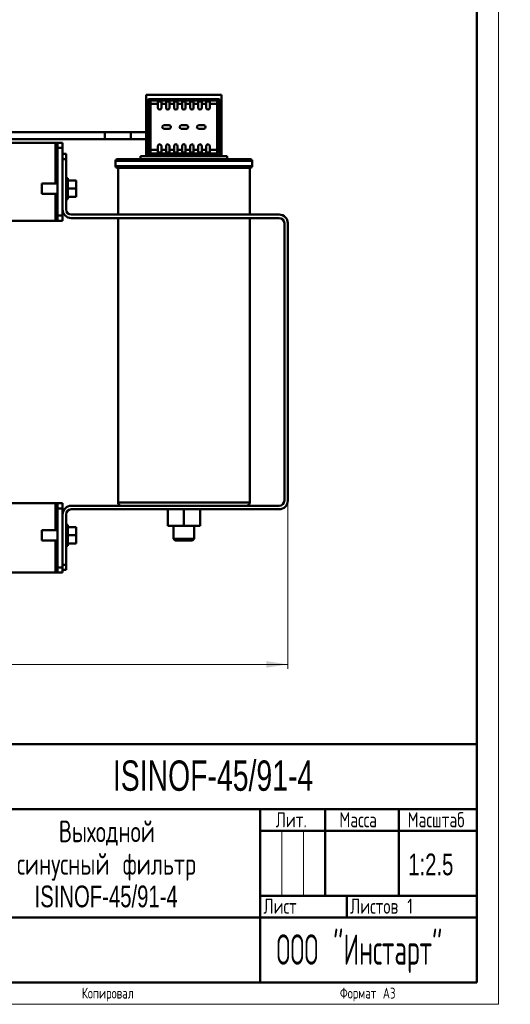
# Model space of a CAD drawing. Header units: millimetres. Extents: x 0 to 749, y 0 to 1050.
# Tile 2 of 7: x 466 to 749, y 0 to 568. Entities that reach past the tile are written whole.
import ezdxf

# ---------------------------------------------------------------- set-up
doc = ezdxf.new("R2010")
doc.units = ezdxf.units.MM
doc.header["$LTSCALE"] = 2.5
doc.linetypes.add('SLD-Сплошная', pattern=[0])
doc.styles.add('SLDTEXTSTYLE0', font='TXT', dxfattribs={"width": 0.7})
doc.styles.add('SLDTEXTSTYLE1', font='TXT', dxfattribs={"width": 0.7, "bigfont": 'bigfont'})
doc.styles.add('SLDTEXTSTYLE2', font='TXT', dxfattribs={"width": 0.705079, "bigfont": 'bigfont'})
doc.styles.add('SLDTEXTSTYLE6', font='TXT', dxfattribs={"width": 0.5672, "bigfont": 'bigfont'})
doc.dimstyles.new('SLDDIMSTYLE0', dxfattribs={"dimtxt": 12.5, "dimasz": 12.5, "dimexe": 0, "dimexo": 0.0625, "dimgap": 3.125, "dimtad": 2, "dimdec": 1, "dimrnd": 1e-09, "dimzin": 12, "dimdsep": 46, "dimtxsty": 'SLDTEXTSTYLE0', "dimsah": 1, "dimcen": 0.09, "dimadec": 0, "dimazin": 3, "dimtfac": 1, "dimtdec": 3, "dimtofl": 0, "dimtmove": 0, "dimatfit": 3, "dimfxl": 1, "dimfrac": 2, "dimtolj": 1, "dimtzin": 12, "dimarcsym": 0})

# ---------------------------------------------------------------- blocks, each defined once
blk = doc.blocks.new('SW_NOTE_0')
at = {"color": 0, "linetype": 'Continuous', "lineweight": 0, "char_height": 12.5, "attachment_point": 2}
for s, insert, style in [('Выходной', (28.91, 16.06), 'SLDTEXTSTYLE1'), ('синусный фильтр', (28.69, -2.69), 'SLDTEXTSTYLE1'), ('ISINOF-45/91-4', (28.52, -21.44), 'SLDTEXTSTYLE0')]:
    blk.add_mtext(s, dxfattribs=dict(at, insert=insert, style=style))
blk = doc.blocks.new('_D')
at = {"color": 7, "linetype": 'SLD-Сплошная', "lineweight": 0}
for p, q in [((166.49, 294.93), (166.49, 193.6)), ((620.93, 290.58), (620.93, 193.6)), ((166.49, 196.1), (620.93, 196.1))]:
    blk.add_line(p, q, dxfattribs=at)
at = {"color": 7, "linetype": 'SLD-Сплошная', "lineweight": 18}
for points in [[(166.49, 196.1), (178.99, 194.18), (178.99, 198.02)], [(620.93, 196.1), (608.43, 198.02), (608.43, 194.18)]]:
    blk.add_solid(points, dxfattribs=at)
at = {"color": 7, "linetype": 'SLD-Сплошная', "lineweight": 18, "insert": (388.82, 212.21), "char_height": 12.5, "attachment_point": 1, "style": 'SLDTEXTSTYLE1'}
blk.add_mtext('Ш', dxfattribs=at)

msp = doc.modelspace()

# ---------------------------------------------------------------- linework, layer by layer
at = {"color": 7, "linetype": 'SLD-Сплошная', "lineweight": 18}
for p, q in [((742.5, 1050), (742.5, 0)), ((617.5, 100), (617.5, 62.5)), ((630, 100), (630, 62.5)), ((0, 0), (742.5, 0))]:
    msp.add_line(p, q, dxfattribs=at)
at = {"color": 7, "linetype": 'SLD-Сплошная', "lineweight": 50}
for p, q in [((730, 12.5), (730, 1037.5)), ((539.18, 524.7), (582.68, 524.7)), ((539.18, 524.7), (539.18, 507.7)), ((582.68, 524.7), (582.68, 507.7)), ((539.93, 491.2), (539.93, 521.2)), ((540.67, 520.46), (539.93, 521.2)), ((540.73, 492.94), (540.73, 519.46)), ((540.93, 522.2), (541.67, 521.46)), ((540.93, 522.2), (580.93, 522.2)), ((541.67, 521.46), (545.98, 521.46)), ((541.73, 492.94), (541.73, 519.46)), ((541.73, 519.46), (545.98, 519.46)), ((545.98, 521.46), (545.98, 521.96)), ((545.98, 519.46), (545.98, 521.46)), ((545.98, 520.92), (547.98, 520.92)), ((545.98, 517.2), (545.98, 519.46)), ((546.98, 522.02), (547.98, 522.02)), ((546.98, 521.02), (546.98, 522.02)), ((547.98, 521.02), (546.98, 521.02)), ((547.98, 522.02), (547.98, 521.46)), ((547.98, 521.46), (550.63, 521.46)), ((547.98, 521.46), (547.98, 519.46)), ((547.98, 519.46), (547.98, 517.2)), ((547.98, 519.46), (550.63, 519.46)), ((550.63, 521.46), (550.63, 521.96)), ((550.63, 521.46), (550.63, 519.46)), ((550.63, 520.92), (552.63, 520.92)), ((550.63, 519.46), (550.63, 517.2)), ((552.63, 521.96), (552.63, 521.46)), ((552.63, 521.46), (555.28, 521.46)), ((552.63, 521.46), (552.63, 519.46)), ((552.63, 517.2), (552.63, 519.46)), ((552.63, 519.46), (555.28, 519.46)), ((555.28, 521.46), (555.28, 521.96)), ((555.28, 521.46), (555.28, 519.46)), ((555.28, 520.92), (557.28, 520.92)), ((555.28, 519.46), (555.28, 517.2)), ((557.28, 521.96), (557.28, 521.46)), ((557.28, 521.46), (559.93, 521.46)), ((557.28, 521.46), (557.28, 519.46)), ((557.28, 517.2), (557.28, 519.46)), ((557.28, 519.46), (559.93, 519.46)), ((559.93, 521.46), (559.93, 521.96)), ((559.93, 521.46), (559.93, 519.46)), ((559.93, 520.92), (561.93, 520.92)), ((559.93, 519.46), (559.93, 517.2)), ((561.93, 521.96), (561.93, 521.46)), ((561.93, 521.46), (564.58, 521.46)), ((561.93, 521.46), (561.93, 519.46)), ((561.93, 517.2), (561.93, 519.46)), ((561.93, 519.46), (564.58, 519.46)), ((564.58, 521.46), (564.58, 521.96)), ((564.58, 519.46), (564.58, 521.46)), ((564.58, 520.92), (566.58, 520.92)), ((564.58, 517.2), (564.58, 519.46)), ((566.58, 521.96), (566.58, 521.46)), ((566.58, 521.46), (569.23, 521.46)), ((566.58, 521.46), (566.58, 519.46)), ((566.58, 519.46), (566.58, 517.2)), ((566.58, 519.46), (569.23, 519.46)), ((569.23, 521.46), (569.23, 521.96)), ((569.23, 519.46), (569.23, 521.46)), ((569.23, 520.92), (571.23, 520.92)), ((569.23, 517.2), (569.23, 519.46)), ((571.23, 521.96), (571.23, 521.46)), ((571.23, 521.46), (573.88, 521.46)), ((571.23, 521.46), (571.23, 519.46)), ((571.23, 519.46), (571.23, 517.2)), ((571.23, 519.46), (573.88, 519.46)), ((573.88, 521.46), (573.88, 521.96)), ((573.88, 519.46), (573.88, 521.46)), ((573.88, 520.92), (575.88, 520.92)), ((573.88, 517.2), (573.88, 519.46)), ((575.88, 521.96), (575.88, 521.46)), ((575.88, 521.46), (575.88, 519.46)), ((575.88, 521.46), (580.19, 521.46)), ((575.88, 519.46), (580.13, 519.46)), ((575.88, 519.46), (575.88, 517.2)), ((580.13, 519.46), (580.13, 492.94)), ((580.19, 521.46), (580.93, 522.2)), ((581.13, 519.46), (581.13, 492.94)), ((581.93, 521.2), (581.19, 520.46)), ((581.93, 521.2), (581.93, 491.2)), ((539.18, 507.7), (539.18, 497.2)), ((539.93, 507.7), (539.18, 507.7)), ((552.43, 507.2), (549.43, 507.2)), ((562.43, 507.2), (559.43, 507.2)), ((572.43, 507.2), (569.43, 507.2)), ((581.93, 507.7), (582.68, 507.7)), ((582.68, 507.7), (582.68, 497.2)), ((515.28, 503.13), (440.93, 503.13)), ((502.03, 503.13), (440.93, 503.13)), ((530.28, 503.13), (515.28, 503.13)), ((539.18, 503.13), (530.28, 503.13)), ((549.43, 505.2), (552.43, 505.2)), ((559.43, 505.2), (562.43, 505.2)), ((569.43, 505.2), (572.43, 505.2)), ((440.93, 499.13), (515.28, 499.13)), ((486.93, 497.1), (440.93, 497.1)), ((466.18, 499.13), (530.93, 499.13)), ((486.93, 497.1), (487.93, 497.1)), ((487.93, 497.1), (487.93, 494.1)), ((487.93, 497.1), (490.93, 497.1)), ((490.93, 497.1), (490.93, 494.1)), ((515.28, 499.13), (530.28, 499.13)), ((520.83, 499.13), (539.18, 499.13)), ((530.28, 499.13), (539.18, 499.13)), ((539.18, 497.2), (539.93, 497.2)), ((539.18, 489.4), (539.18, 497.2)), ((545.98, 492.94), (545.98, 495.2)), ((547.98, 495.2), (547.98, 492.94)), ((550.63, 495.2), (550.63, 492.94)), ((552.63, 492.94), (552.63, 495.2)), ((555.28, 495.2), (555.28, 492.94)), ((557.28, 492.94), (557.28, 495.2)), ((559.93, 495.2), (559.93, 492.94)), ((561.93, 492.94), (561.93, 495.2)), ((564.58, 492.94), (564.58, 495.2)), ((566.58, 495.2), (566.58, 492.94)), ((569.23, 492.94), (569.23, 495.2)), ((571.23, 495.2), (571.23, 492.94)), ((573.88, 492.94), (573.88, 495.2)), ((575.88, 495.2), (575.88, 492.94)), ((581.93, 497.2), (582.68, 497.2)), ((582.68, 497.2), (582.68, 489.4)), ((487.93, 455.1), (487.93, 494.1)), ((487.93, 494.1), (490.93, 494.1)), ((490.93, 494.1), (490.93, 487.63)), ((492.93, 490.6), (490.93, 490.6)), ((492.93, 490.6), (492.93, 487.6)), ((585.93, 489.4), (535.93, 489.4)), ((535.93, 489.4), (535.93, 487.6)), ((539.93, 491.2), (540.67, 491.94)), ((541.67, 490.94), (540.93, 490.2)), ((580.93, 490.2), (540.93, 490.2)), ((545.98, 490.94), (541.67, 490.94)), ((545.98, 492.94), (541.73, 492.94)), ((545.98, 490.94), (545.98, 492.94)), ((547.98, 491.48), (545.98, 491.48)), ((545.98, 490.45), (545.98, 490.94)), ((550.63, 492.94), (547.98, 492.94)), ((547.98, 492.94), (547.98, 490.94)), ((550.63, 490.94), (547.98, 490.94)), ((547.98, 490.94), (547.98, 490.45)), ((550.63, 490.94), (550.63, 492.94)), ((552.63, 491.48), (550.63, 491.48)), ((550.63, 490.45), (550.63, 490.94)), ((555.28, 492.94), (552.63, 492.94)), ((552.63, 490.94), (552.63, 492.94)), ((555.28, 490.94), (552.63, 490.94)), ((552.63, 490.94), (552.63, 490.45)), ((555.28, 490.94), (555.28, 492.94)), ((557.28, 491.48), (555.28, 491.48)), ((555.28, 490.45), (555.28, 490.94)), ((559.93, 492.94), (557.28, 492.94)), ((557.28, 490.94), (557.28, 492.94)), ((559.93, 490.94), (557.28, 490.94)), ((557.28, 490.94), (557.28, 490.45)), ((559.93, 490.94), (559.93, 492.94)), ((561.93, 491.48), (559.93, 491.48)), ((559.93, 490.45), (559.93, 490.94)), ((564.58, 492.94), (561.93, 492.94)), ((561.93, 490.94), (561.93, 492.94)), ((564.58, 490.94), (561.93, 490.94)), ((561.93, 490.94), (561.93, 490.45)), ((564.58, 490.94), (564.58, 492.94)), ((566.58, 491.48), (564.58, 491.48)), ((564.58, 490.45), (564.58, 490.94)), ((569.23, 492.94), (566.58, 492.94)), ((566.58, 492.94), (566.58, 490.94)), ((569.23, 490.94), (566.58, 490.94)), ((566.58, 490.94), (566.58, 490.45)), ((569.23, 490.94), (569.23, 492.94)), ((571.23, 491.48), (569.23, 491.48)), ((569.23, 490.45), (569.23, 490.94)), ((573.88, 492.94), (571.23, 492.94)), ((571.23, 492.94), (571.23, 490.94)), ((573.88, 490.94), (571.23, 490.94)), ((571.23, 490.94), (571.23, 490.45)), ((573.88, 490.94), (573.88, 492.94)), ((575.88, 491.48), (573.88, 491.48)), ((573.88, 490.45), (573.88, 490.94)), ((580.13, 492.94), (575.88, 492.94)), ((575.88, 492.94), (575.88, 490.94)), ((580.19, 490.94), (575.88, 490.94)), ((575.88, 490.94), (575.88, 490.45)), ((580.93, 490.2), (580.19, 490.94)), ((581.19, 491.94), (581.93, 491.2)), ((585.93, 487.6), (585.93, 489.4)), ((490.93, 458.6), (490.93, 487.6)), ((490.93, 487.6), (492.93, 487.6)), ((492.93, 487.6), (492.93, 458.6)), ((521.43, 486.6), (521.43, 483.6)), ((599.43, 487.6), (522.43, 487.6)), ((600.43, 483.6), (600.43, 486.6)), ((522.43, 482.6), (599.43, 482.6)), ((522.93, 482.6), (522.93, 455.6)), ((598.93, 455.6), (598.93, 482.6)), ((487.93, 473.6), (478.93, 473.6)), ((478.93, 473.6), (478.93, 467.6)), ((493.89, 476.6), (492.93, 476.6)), ((493.89, 476.6), (493.89, 464.6)), ((493.89, 475.28), (498.69, 475.28)), ((498.69, 470.6), (498.69, 475.28)), ((478.93, 467.6), (487.93, 467.6)), ((493.89, 470.6), (498.69, 470.6)), ((493.89, 465.92), (498.69, 465.92)), ((498.69, 465.92), (498.69, 470.6)), ((492.93, 464.6), (493.89, 464.6)), ((490.93, 455.1), (487.93, 455.1)), ((487.93, 452.1), (487.93, 455.1)), ((490.93, 458.53), (490.93, 455.1)), ((490.93, 455.1), (490.93, 452.1)), ((495.93, 455.6), (615.93, 455.6)), ((167.93, 452.1), (486.93, 452.1)), ((487.93, 452.1), (486.93, 452.1)), ((490.93, 452.1), (487.93, 452.1)), ((615.93, 453.6), (495.93, 453.6)), ((522.93, 453.6), (522.93, 289.6)), ((598.93, 289.6), (598.93, 453.6)), ((618.93, 290.6), (618.93, 450.6)), ((620.93, 450.6), (620.93, 290.6)), ((190.93, 289.1), (486.93, 289.1)), ((486.93, 289.1), (487.93, 289.1)), ((487.93, 289.1), (490.93, 289.1)), ((487.93, 286.1), (487.93, 289.1)), ((487.93, 286.1), (490.93, 286.1)), ((487.93, 252.1), (487.93, 286.1)), ((490.93, 289.1), (490.93, 286.1)), ((490.93, 286.1), (490.93, 282.67)), ((495.93, 287.6), (615.93, 287.6)), ((615.93, 285.6), (495.93, 285.6)), ((551.58, 285.6), (551.58, 276)), ((560.93, 285.6), (560.93, 276)), ((570.28, 285.6), (570.28, 276)), ((490.93, 253.6), (490.93, 282.6)), ((492.93, 282.6), (492.93, 253.6)), ((487.93, 273.6), (478.93, 273.6)), ((478.93, 273.6), (478.93, 267.6)), ((493.89, 276.6), (492.93, 276.6)), ((493.89, 264.6), (493.89, 276.6)), ((493.89, 275.28), (498.69, 275.28)), ((498.69, 270.6), (498.69, 275.28)), ((551.58, 276), (560.93, 276)), ((554.93, 276), (554.93, 268.6)), ((560.93, 276), (570.28, 276)), ((566.93, 268.6), (566.93, 276)), ((478.93, 267.6), (487.93, 267.6)), ((493.89, 270.6), (498.69, 270.6)), ((498.69, 265.92), (498.69, 270.6)), ((554.93, 268.6), (555.93, 267.6)), ((554.93, 268.6), (566.93, 268.6)), ((555.93, 267.6), (565.93, 267.6)), ((565.93, 267.6), (566.93, 268.6)), ((492.93, 264.6), (493.89, 264.6)), ((493.89, 265.92), (498.69, 265.92)), ((490.93, 252.1), (487.93, 252.1)), ((487.93, 249.1), (487.93, 252.1)), ((492.93, 253.6), (490.93, 253.6)), ((490.93, 253.57), (490.93, 252.1)), ((490.93, 249.1), (490.93, 252.1)), ((490.93, 250.6), (492.93, 250.6)), ((492.93, 253.6), (492.93, 250.6)), ((486.93, 249.1), (440.93, 249.1)), ((487.93, 249.1), (486.93, 249.1)), ((490.93, 249.1), (487.93, 249.1)), ((267.5, 150), (730, 150)), ((430, 112.5), (730, 112.5)), ((605, 112.5), (605, 12.5)), ((642.5, 112.5), (642.5, 62.5)), ((685, 112.5), (685, 62.5)), ((605, 100), (730, 100)), ((605, 62.5), (730, 62.5)), ((655, 62.5), (655, 50)), ((430, 50), (730, 50)), ((50, 12.5), (730, 12.5))]:
    msp.add_line(p, q, dxfattribs=at)
at = {"color": 8, "linetype": 'SLD-Сплошная', "lineweight": 50}
for p, q in [((515.28, 499.13), (515.28, 503.13)), ((530.28, 499.13), (530.28, 503.13)), ((486.93, 473.6), (486.93, 497.1)), ((600.43, 486.6), (521.43, 486.6)), ((600.43, 483.6), (521.43, 483.6)), ((486.93, 452.1), (486.93, 467.6)), ((486.93, 273.6), (486.93, 289.1)), ((522.93, 289.6), (598.93, 289.6)), ((486.93, 249.1), (486.93, 267.6))]:
    msp.add_line(p, q, dxfattribs=at)
at = {"color": 7, "linetype": 'SLD-Сплошная', "lineweight": 50}
for centre, radius, start, end in [((546.98, 517.2), 1, 180, 0), ((551.63, 517.2), 1, 180, 360), ((556.28, 517.2), 1, 180, 360), ((560.93, 517.2), 1, 180, 0), ((565.58, 517.2), 1, 180, 360), ((570.23, 517.2), 1, 180, 0), ((574.88, 517.2), 1, 180, 0), ((549.43, 506.2), 1, 90, 270), ((552.43, 506.2), 1, 270, 90), ((559.43, 506.2), 1, 90, 270), ((562.43, 506.2), 1, 270, 90), ((569.43, 506.2), 1, 90, 270), ((572.43, 506.2), 1, 270, 90), ((546.98, 495.2), 1, 0, 180), ((551.63, 495.2), 1, 0, 180), ((556.28, 495.2), 1, 0, 180), ((560.93, 495.2), 1, 0, 180), ((565.58, 495.2), 1, 0, 180), ((570.23, 495.2), 1, 0, 180), ((574.88, 495.2), 1, 0, 180), ((522.43, 486.6), 1, 90, 180), ((522.43, 483.6), 1, 180, 270), ((599.43, 486.6), 1, 0, 90), ((599.43, 483.6), 1, 270, 0), ((495.93, 458.6), 5, 180, 270), ((495.93, 458.6), 3, 180, 270), ((615.93, 450.6), 5, 0, 90), ((615.93, 450.6), 3, 0, 90), ((615.93, 290.6), 3, 270, 0), ((615.93, 290.6), 5, 270, 0), ((495.93, 282.6), 5, 90, 180), ((495.93, 282.6), 3, 90, 180), ((524.93, 289.6), 2, 180, 270), ((596.93, 289.6), 2, 270, 0)]:
    msp.add_arc(centre, radius, start, end, dxfattribs=at)
for centre, major_axis, ratio, start_param, end_param in [((540.93, 521.2), (0.71, -0.71), 0.99628, 2.358058, 3.925127), ((546.98, 521.96), (1, 0), 0.061163, 1.570796, 3.141593), ((546.98, 520.95), (1, 0), 0.061163, 1.570796, 3.141593), ((551.63, 521.96), (1, 0), 0.061163, 0, 3.141593), ((551.63, 520.95), (1, 0), 0.061163, 0, 3.141593), ((556.28, 521.96), (1, 0), 0.061163, 0, 3.141593), ((556.28, 520.95), (1, 0), 0.061163, 0, 3.141593), ((560.93, 521.96), (1, 0), 0.061163, 0, 3.141593), ((560.93, 520.95), (1, 0), 0.061163, 0, 3.141593), ((565.58, 521.96), (1, 0), 0.061163, 0, 3.141593), ((565.58, 520.95), (1, 0), 0.061163, 0, 3.141593), ((570.23, 521.96), (1, 0), 0.061163, 0, 3.141593), ((570.23, 520.95), (1, 0), 0.061163, 0, 3.141593), ((574.88, 521.96), (1, 0), 0.061163, 0, 3.141593), ((574.88, 520.95), (1, 0), 0.061163, 0, 3.141593), ((580.93, 521.2), (-0.71, -0.71), 0.99628, 2.358058, 3.925127), ((540.93, 491.2), (0.71, 0.71), 0.99628, 2.358058, 3.925127), ((546.98, 491.45), (1, 0), 0.061163, 3.141593, 6.283185), ((546.98, 490.45), (1, 0), 0.061163, 3.141593, 6.283185), ((551.63, 491.45), (1, 0), 0.061163, 3.141593, 6.283185), ((551.63, 490.45), (1, 0), 0.061163, 3.141593, 6.283185), ((556.28, 491.45), (1, 0), 0.061163, 3.141593, 6.283185), ((556.28, 490.45), (1, 0), 0.061163, 3.141593, 6.283185), ((560.93, 491.45), (1, 0), 0.061163, 3.141593, 6.283185), ((560.93, 490.45), (1, 0), 0.061163, 3.141593, 6.283185), ((565.58, 491.45), (1, 0), 0.061163, 3.141593, 6.283185), ((565.58, 490.45), (1, 0), 0.061163, 3.141593, 6.283185), ((570.23, 491.45), (1, 0), 0.061163, 3.141593, 6.283185), ((570.23, 490.45), (1, 0), 0.061163, 3.141593, 6.283185), ((574.88, 491.45), (1, 0), 0.061163, 3.141593, 6.283185), ((574.88, 490.45), (1, 0), 0.061163, 3.141593, 6.283185), ((580.93, 491.2), (-0.71, 0.71), 0.99628, 2.358058, 3.925127)]:
    msp.add_ellipse(centre, major_axis=major_axis, ratio=ratio, start_param=start_param, end_param=end_param, dxfattribs=at)
for points, knots in [([(540.67, 520.46), (540.67, 520.72), (540.78, 520.98), (541.15, 521.35), (541.41, 521.46), (541.67, 521.46)], [0, 0, 0, 0, 0.5, 0.5, 1, 1, 1, 1]), ([(541.73, 519.46), (541.47, 519.46), (541.22, 519.46), (540.86, 519.46), (540.74, 519.46), (540.73, 519.46)], [0, 0, 0, 0, 0.5, 0.5, 1, 1, 1, 1]), ([(541.67, 521.46), (541.67, 521.46), (541.67, 521.45), (541.68, 521.42), (541.68, 521.39), (541.68, 521.35), (541.69, 521.31), (541.69, 521.26), (541.69, 521.2), (541.7, 521.14), (541.7, 521.08), (541.7, 521.02), (541.7, 520.96), (541.71, 520.9), (541.71, 520.79), (541.71, 520.64), (541.72, 520.42), (541.72, 520.19), (541.72, 519.95), (541.72, 519.71), (541.73, 519.54), (541.73, 519.46)], [0, 0, 0, 0, 0.048092, 0.09458, 0.139465, 0.182747, 0.224425, 0.2645, 0.302972, 0.33984, 0.375104, 0.408765, 0.440822, 0.471276, 0.500126, 0.586934, 0.672343, 0.756353, 0.838965, 0.920181, 1, 1, 1, 1]), ([(580.13, 519.46), (580.13, 519.51), (580.13, 519.61), (580.13, 519.75), (580.13, 519.9), (580.13, 520.04), (580.14, 520.18), (580.14, 520.32), (580.14, 520.46), (580.14, 520.59), (580.14, 520.72), (580.15, 520.84), (580.15, 520.98), (580.16, 521.11), (580.16, 521.24), (580.17, 521.34), (580.18, 521.43), (580.19, 521.45), (580.19, 521.46)], [0, 0, 0, 0, 0.047741, 0.095986, 0.144735, 0.193988, 0.243747, 0.294011, 0.344779, 0.396053, 0.447833, 0.500119, 0.564631, 0.636667, 0.716224, 0.8033, 0.897893, 1, 1, 1, 1]), ([(580.13, 519.46), (580.19, 519.46), (580.3, 519.46), (580.48, 519.46), (580.66, 519.46), (580.82, 519.46), (580.95, 519.46), (581.05, 519.46), (581.11, 519.46), (581.13, 519.46), (581.13, 519.46)], [0, 0, 0, 0, 0.122688, 0.248018, 0.373349, 0.498679, 0.624009, 0.749339, 0.87467, 1, 1, 1, 1]), ([(581.19, 520.46), (581.19, 520.52), (581.18, 520.64), (581.12, 520.83), (581.03, 521.01), (580.9, 521.17), (580.73, 521.3), (580.55, 521.4), (580.37, 521.45), (580.25, 521.46), (580.19, 521.46)], [0, 0, 0, 0, 0.12533, 0.250661, 0.375991, 0.501321, 0.626651, 0.751982, 0.877312, 1, 1, 1, 1]), ([(540.67, 491.94), (540.67, 491.88), (540.68, 491.76), (540.73, 491.57), (540.83, 491.39), (540.96, 491.23), (541.12, 491.1), (541.3, 491.01), (541.49, 490.95), (541.61, 490.94), (541.67, 490.94)], [0, 0, 0, 0, 0.12533, 0.25066, 0.375991, 0.501321, 0.626651, 0.751982, 0.877312, 1, 1, 1, 1]), ([(540.73, 492.94), (540.74, 492.94), (540.86, 492.94), (541.22, 492.94), (541.47, 492.94), (541.73, 492.94)], [0, 0, 0, 0, 0.5, 0.5, 1, 1, 1, 1]), ([(541.73, 492.94), (541.73, 492.89), (541.73, 492.79), (541.72, 492.65), (541.72, 492.5), (541.72, 492.36), (541.72, 492.22), (541.72, 492.08), (541.72, 491.94), (541.71, 491.81), (541.71, 491.69), (541.71, 491.56), (541.7, 491.43), (541.7, 491.29), (541.69, 491.17), (541.69, 491.06), (541.68, 490.97), (541.67, 490.95), (541.67, 490.94)], [0, 0, 0, 0, 0.047741, 0.095986, 0.144735, 0.193989, 0.243748, 0.294011, 0.34478, 0.396054, 0.447833, 0.500119, 0.564629, 0.636663, 0.71622, 0.803297, 0.897891, 1, 1, 1, 1]), ([(580.13, 492.94), (580.38, 492.94), (580.63, 492.94), (581, 492.94), (581.11, 492.94), (581.13, 492.94)], [0, 0, 0, 0, 0.5, 0.5, 1, 1, 1, 1]), ([(580.19, 490.94), (580.19, 490.95), (580.18, 490.95), (580.18, 490.98), (580.18, 491.01), (580.17, 491.05), (580.17, 491.09), (580.17, 491.15), (580.16, 491.2), (580.16, 491.26), (580.16, 491.32), (580.15, 491.38), (580.15, 491.44), (580.15, 491.5), (580.15, 491.61), (580.14, 491.77), (580.14, 491.98), (580.14, 492.22), (580.13, 492.45), (580.13, 492.7), (580.13, 492.86), (580.13, 492.94)], [0, 0, 0, 0, 0.0480913, 0.0945794, 0.1394643, 0.1827459, 0.2244242, 0.2644992, 0.3029706, 0.3398387, 0.3751032, 0.4087643, 0.4408218, 0.4712757, 0.5001261, 0.5869355, 0.6723448, 0.7563551, 0.838967, 0.9201817, 1, 1, 1, 1]), ([(581.19, 491.94), (581.19, 491.68), (581.08, 491.42), (580.71, 491.05), (580.45, 490.94), (580.19, 490.94)], [0, 0, 0, 0, 0.5, 0.5, 1, 1, 1, 1]), ([(532.13, 287.6), (532.24, 287.6), (532.45, 287.6), (532.79, 287.6), (533.13, 287.6), (533.47, 287.6), (533.82, 287.6), (534.18, 287.6), (534.57, 287.6), (535.12, 287.6), (536.01, 287.6), (537.29, 287.6), (538.83, 287.6), (541.03, 287.6), (544.13, 287.6), (550.72, 287.6), (557.83, 287.6), (564.46, 287.6), (567.95, 287.6), (571.38, 287.6), (574.7, 287.6), (577.54, 287.6), (579.91, 287.6), (581.86, 287.6), (583.7, 287.6), (585.67, 287.6), (587.71, 287.6), (589.5, 287.6), (590.87, 287.6), (592.24, 287.6), (593.54, 287.6), (594.53, 287.6), (595.11, 287.6), (595.51, 287.6), (596.1, 287.6), (596.51, 287.6), (596.76, 287.6), (596.85, 287.6), (596.92, 287.6), (596.92, 287.6), (596.93, 287.6)], [0, 0, 0, 0, 0.006003, 0.012006, 0.01801, 0.024013, 0.030016, 0.036019, 0.042022, 0.049059, 0.063006, 0.084048, 0.106879, 0.129637, 0.175214, 0.227874, 0.37074, 0.40999, 0.449241, 0.488492, 0.527742, 0.566993, 0.593077, 0.61908, 0.645112, 0.670205, 0.706202, 0.742199, 0.763956, 0.785667, 0.828004, 0.857137, 0.871722, 0.886306, 0.902716, 0.946653, 0.95999, 0.973327, 0.986663, 1, 1, 1, 1])]:
    msp.add_open_spline(points, degree=3, knots=knots, dxfattribs=at)
for points in [[(540.67, 520.46), (540.68, 520.45), (540.69, 520.39), (540.71, 520.16), (540.72, 519.84), (540.73, 519.59), (540.73, 519.46)], [(581.13, 519.46), (581.13, 519.59), (581.13, 519.84), (581.14, 520.16), (581.16, 520.39), (581.18, 520.45), (581.19, 520.46)], [(540.73, 492.94), (540.73, 492.81), (540.72, 492.56), (540.71, 492.24), (540.69, 492.01), (540.68, 491.95), (540.67, 491.94)], [(581.19, 491.94), (581.18, 491.95), (581.16, 492.01), (581.14, 492.24), (581.13, 492.56), (581.13, 492.81), (581.13, 492.94)]]:
    msp.add_open_spline(points, degree=3, dxfattribs=at)

# ---------------------------------------------------------------- block references
at = {"color": 7, "linetype": 'Continuous', "lineweight": 0}
msp.add_blockref('SW_NOTE_0', (487.57, 89.94), dxfattribs=at)

# ---------------------------------------------------------------- texts
for s, insert, char_height, attachment_point, style in [('ISINOF-45/91-4', (577.78, 140.69), 17.5, 2, 'SLDTEXTSTYLE0'), ('Лит.', (622.89, 110.85), 8.75, 2, 'SLDTEXTSTYLE1'), ('Масса', (661.52, 110.85), 8.75, 2, 'SLDTEXTSTYLE1'), ('Масштаб', (706.49, 110.85), 8.75, 2, 'SLDTEXTSTYLE2'), ('1:2.5', (703.44, 86.97), 12.5, 2, 'SLDTEXTSTYLE0'), ('Лист', (606.88, 61), 8.75, 1, 'SLDTEXTSTYLE1'), ('Листов 1', (656.88, 61), 8.75, 1, 'SLDTEXTSTYLE1'), ('ООО "Инстарт"', (662.19, 40.35), 17.5, 2, 'SLDTEXTSTYLE6'), ('Копировал', (517.01, 9.56), 6.25, 2, 'SLDTEXTSTYLE1'), ('Формат А3', (667.03, 9.56), 6.25, 2, 'SLDTEXTSTYLE1')]:
    msp.add_mtext(s, dxfattribs=dict(at, insert=insert, char_height=char_height, attachment_point=attachment_point, style=style))

# ---------------------------------------------------------------- dimensions: what is measured, and where the dimension line sits
at = {"color": 7, "linetype": 'SLD-Сплошная', "lineweight": 18}
dim = msp.add_linear_dim(base=(620.93, 196.1), p1=(166.49, 294.95), p2=(620.93, 290.6), text='Ш', dimstyle='SLDDIMSTYLE0', dxfattribs=at)
dim.commit()
dim.dimension.update_dxf_attribs({"geometry": '_D', "text_midpoint": (393.71, 196.1), "dimtype": 160})

doc.saveas('drawing.dxf')
